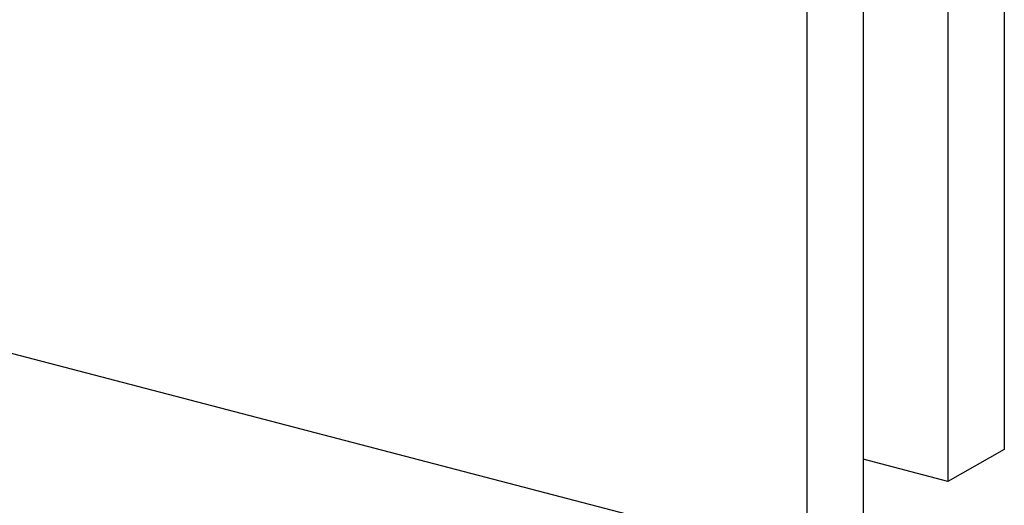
# Model space of a CAD drawing. Header units: millimetres. Extents: x 0 to 2100, y 0 to 1485.
# Tile 27 of 39: x 1637 to 1735, y 1095 to 1143. Entities that reach past the tile are written whole.
import ezdxf

# ---------------------------------------------------------------- set-up
doc = ezdxf.new("R2010")
doc.units = ezdxf.units.MM
doc.header["$LTSCALE"] = 5

msp = doc.modelspace()

# ---------------------------------------------------------------- linework, layer by layer
at = {"color": 7, "linetype": 'Continuous', "lineweight": 25}
for p, q in [((1735.161, 1294.332), (1735.158, 1100.442)), ((1729.541, 1291.155), (1729.538, 1097.265)), ((1721.111, 1249.458), (1721.108, 1092.5)), ((1715.491, 1246.281), (1715.488, 1089.322)), ((1715.488, 1089.322), (1473.364, 1152.516)), ((1735.158, 1100.442), (1729.538, 1097.265)), ((1729.538, 1097.265), (1721.108, 1099.465))]:
    msp.add_line(p, q, dxfattribs=at)

doc.saveas('drawing.dxf')
